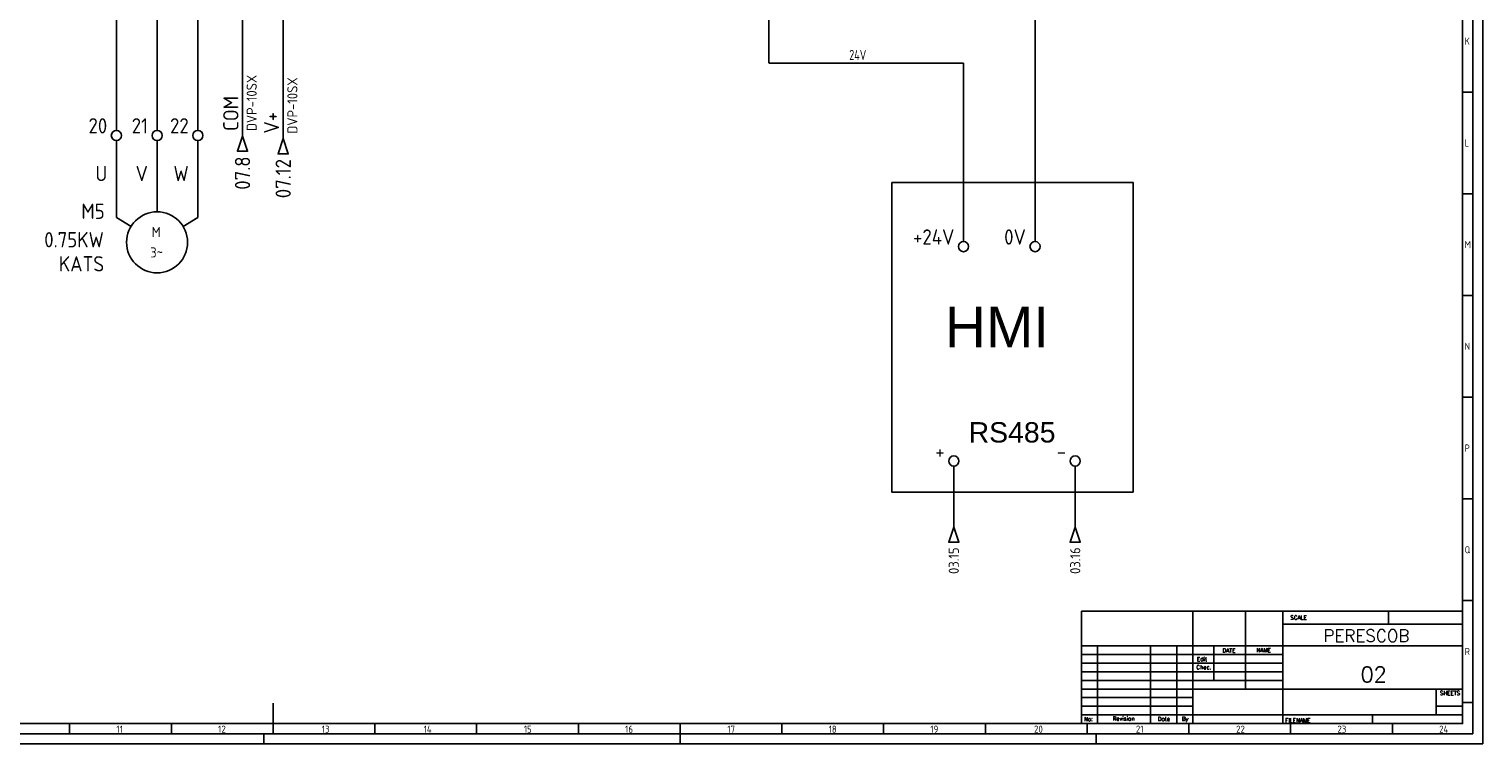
# Model space of a CAD drawing. Header units: millimetres. Extents: x 0 to 1189, y 5 to 846.
# Tile 2 of 3: x 475 to 1189, y 5 to 356. Entities that reach past the tile are written whole.
import ezdxf
from ezdxf.enums import TextEntityAlignment as Align

# ---------------------------------------------------------------- set-up
doc = ezdxf.new("R2010")
doc.units = ezdxf.units.MM
doc.header["$LTSCALE"] = 12
for name, color, linetype in [('025', 1, 'Continuous'), ('035', 5, 'Continuous'), ('07', 7, 'Continuous'), ('DESC', 1, 'Continuous'), ('MISC', 2, 'Continuous'), ('RED_2.5mm^2', 1, 'Continuous'), ('SYMS', 7, 'Continuous'), ('TAGS', 51, 'Continuous'), ('TERMS', 4, 'Continuous'), ('WIRENO', 70, 'Continuous'), ('WIREREF_DEST', 7, 'Continuous'), ('XREF', 7, 'Continuous')]:
    doc.layers.add(name, color=color, linetype=linetype)
doc.styles.add('ISO Proportional', font='isocp.shx')
doc.styles.add('WD', font='romans.shx')
doc.styles.add('WD_IEC', font='isocp2.shx', dxfattribs={"width": 0.9, "height": 4})

# ---------------------------------------------------------------- blocks, each defined once
blk = doc.blocks.new('IEC_border_a0')
at = {"layer": '035', "color": 0}
for p, q in [((1189, 0), (1189, 841)), ((1183.98, 320.5), (1179, 320.5)), ((1184, 270.46), (1179.02, 270.46)), ((1184, 270.46), (1179.02, 270.46)), ((1184, 220.46), (1179.02, 220.46)), ((1184, 170.46), (1179.02, 170.46)), ((1184, 120.46), (1179.02, 120.46)), ((1184, 70.46), (1179.02, 70.46)), ((1184.02, 20.42), (1179.03, 20.42)), ((494.5, 10), (494.5, 5)), ((544.5, 10), (544.5, 5)), ((594.5, 10), (594.5, 5)), ((644.5, 10), (644.5, 5)), ((694.5, 10), (694.5, 5)), ((744.5, 10), (744.5, 5)), ((744.5, 10), (744.5, 5)), ((794.5, 10), (794.5, 5)), ((844.5, 10), (844.5, 5)), ((894.5, 10), (894.5, 5)), ((944.5, 10), (944.5, 5)), ((994.5, 10), (994.5, 5)), ((1044.5, 10), (1044.5, 5)), ((1094.5, 10), (1094.5, 5)), ((1144.5, 10), (1144.5, 5)), ((0, 0), (1189, 0)), ((590, 0), (590, 5)), ((794.5, 0), (794.5, 5)), ((999, 0), (999, 5))]:
    blk.add_line(p, q, dxfattribs=at)
blk.add_lwpolyline([(10, 10), (1179, 10), (1179, 831), (10, 831)], close=True, dxfattribs=at)
at = {"layer": '07', "color": 0}
blk.add_line((594.5, 20), (594.5, 10), dxfattribs=at)
blk.add_lwpolyline([(5, 5), (1184, 5), (1184, 836), (5, 836)], close=True, dxfattribs=at)
at = {"layer": '035', "color": 0, "style": 'ISO Proportional'}
for s, p in [('K', (1180, 343.75)), ('L', (1180.02, 293.72)), ('M', (1180.02, 243.72)), ('N', (1180.02, 193.72)), ('P', (1180.02, 143.72)), ('Q', (1180.02, 93.72)), ('R', (1180.03, 43.68)), ('11', (517.49, 5.5)), ('12', (567.49, 5.5)), ('13', (618.42, 5.5)), ('14', (668.46, 5.5)), ('15', (717.72, 5.5)), ('16', (767.49, 5.5)), ('17', (817.72, 5.5)), ('18', (867.49, 5.5)), ('19', (917.49, 5.5)), ('20', (968.42, 5.5)), ('21', (1018.46, 5.5)), ('22', (1067.72, 5.5)), ('23', (1117.49, 5.5)), ('24', (1167.49, 5.5))]:
    blk.add_text(s, height=3.5, dxfattribs=at).set_placement(p)
blk = doc.blocks.new('IEC_tblock_a0')
at = {"layer": '035'}
for p, q in [((-106.6, 55.25), (-106.6, 17)), ((-36.4, 55.25), (-36.4, 48.88)), ((-88.4, 48.88), (0, 48.88)), ((-179.4, 38.25), (-179.4, 0)), ((-153.4, 38.25), (-153.4, 0)), ((-140.4, 38.25), (-140.4, 0)), ((-122.2, 38.25), (-122.2, 21.25)), ((-187.2, 34), (-88.4, 34)), ((-187.2, 29.75), (-88.4, 29.75)), ((-187.2, 25.5), (-88.4, 25.5)), ((-187.2, 21.25), (-88.4, 21.25)), ((-187.2, 17), (-132.6, 17)), ((-187.2, 12.75), (-132.6, 12.75)), ((-187.2, 8.5), (-132.6, 8.5)), ((-13, 8.5), (0, 8.5)), ((-187.2, 4.25), (0, 4.25)), ((-44.2, 4.25), (-44.2, 0))]:
    blk.add_line(p, q, dxfattribs=at)
at = {"layer": '07'}
for p, q in [((-187.2, 55.25), (0, 55.25)), ((-187.2, 55.25), (-187.2, 0)), ((-132.6, 55.25), (-132.6, 0)), ((-88.4, 55.25), (-88.4, 0)), ((0, 55.25), (0, 0)), ((-187.2, 38.25), (0, 38.25)), ((-132.6, 17), (0, 17)), ((-13, 17), (-13, 4.25)), ((-187.2, 0), (0, 0))]:
    blk.add_line(p, q, dxfattribs=at)
at = {"style": 'WD'}
for tag, p in [('SCALE', (-69.88, 51.07)), ('SH', (-8.74, 10.06)), ('FILENAME', (-68.15, 0.8))]:
    blk.add_attdef(tag, p, '', height=2, dxfattribs=at)
for tag, height, p in [('CKDATE', 2, (-114.85, 26.58)), ('EDDATE', 2, (-114.97, 30.8)), ('EDBY', 2, (-98.02, 30.86)), ('PROJDESC', 5, (-45.9, 29.2)), ('CKBY', 2, (-97.88, 26.3)), ('DWGDESC', 5, (-44.85, 19.72)), ('DWGNO', 3.5, (-48.54, 9.46))]:
    blk.add_attdef(tag, text='', height=height, dxfattribs=at).set_placement(p, align=Align.CENTER)
at = {"style": 'WD', "flags": 1}
blk.add_attdef('WD_TB', (-120.95, 11.91), '', height=2, dxfattribs=at)
at = {"layer": '025', "style": 'WD'}
for s, p in [('SCALE', (-80.57, 51.13)), ('NAME', (-97.74, 35.14)), ('No:', (-183.81, 1.19)), ('Revision', (-166.53, 1.47)), ('Date', (-146.79, 1.28)), ('By', (-136.33, 1.37))]:
    blk.add_text(s, height=2, dxfattribs=at).set_placement(p, align=Align.CENTER)
for s, p in [('DATE', (-118, 35)), ('Chec.', (-130.82, 26.72)), ('Edit', (-130.55, 30.72)), ('SHEETS', (-11.17, 14.05)), ('FILENAME', (-87.18, 0.61))]:
    blk.add_text(s, height=2, dxfattribs=at).set_placement(p)
blk = doc.blocks.new('VMO13')
blk.add_circle((0, 0), 7.5)
at = {"style": 'WD_IEC'}
for tag, p in [('INST', (-12.88, 12.75)), ('LOC', (-12.88, 9.25)), ('TAG1', (-12.88, 5.75)), ('DESC1', (-12.88, 1.5)), ('DESC2', (-12.88, -2)), ('DESC3', (-12.88, -5.5)), ('RATING1', (-12.88, -9)), ('RATING2', (-12.88, -12.5)), ('RATING3', (-12.88, -16)), ('RATING4', (-12.95, -19.58))]:
    blk.add_attdef(tag, text='', height=2.5, dxfattribs=at).set_placement(p, align=Align.RIGHT)
blk.add_attdef('TERM02', (-0.69, 7.75), '', height=2, rotation=90, dxfattribs=at)
at = {"style": 'WD_IEC', "flags": 1}
for tag, p, height in [('X2TERM02', (0, 7.5), 0.32), ('CAT', (12.75, 6.5), 1.5), ('MFG', (12.75, 9), 1.5), ('X0TERM01', (-6.4, 3.9), 0.32), ('X0TERM03', (6.4, 3.9), 0.32), ('X4LINK', (-7.5, 0), 0.32), ('X1LINK', (7.5, 0), 0.32), ('X8TERM04', (0, -7.5), 0.32), ('ASSYCODE', (1, -9), 1), ('FAMILY', (1, -10.5), 1), ('CATDESC', (1, -12), 1)]:
    blk.add_attdef(tag, p, '', height=height, dxfattribs=at)
at = {"style": 'WD_IEC'}
for tag, p in [('TERM01', (-7.35, 4.34)), ('TERM03', (9.35, 4.53)), ('TERM04', (-0.59, -7.92))]:
    blk.add_attdef(tag, text='', height=2, rotation=90, dxfattribs=at).set_placement(p, align=Align.RIGHT)
for tag, p in [('M', (-0.22, 1.27)), ('3~', (-0.12, -3.73))]:
    blk.add_attdef(tag, text='', height=2.5, dxfattribs=at).set_placement(p, align=Align.CENTER)
at = {"lineweight": 15, "style": 'WD_IEC'}
blk.add_attdef('XREF', text='', height=2.5, dxfattribs=at).set_placement((-13.19, -22.86), align=Align.RIGHT)
blk = doc.blocks.new('VT0002')
blk.add_circle((0, 0), 1.25)
at = {"style": 'WD_IEC', "flags": 1}
for tag, p, height in [('ASSYCODE', (2.75, 10.75), 1), ('CATDESC', (2.75, 9.25), 1), ('MFG', (2.75, 7.25), 1.5), ('CAT', (2.75, 4.75), 1.5), ('X4PIN01', (-1.25, 1), 0.25), ('X4TERMDESC01', (-1.25, 0.5), 0.4), ('X4TERM01', (-1.25, 0), 0.25), ('STRIPSEQ', (0, 0), 0.025), ('X2PIN01', (0, 2.25), 0.25), ('X2TERMDESC01', (0, 1.75), 0.4), ('X2TERM01', (0, 1.25), 0.25), ('X8PIN01', (0, -0.25), 0.25), ('X1PIN01', (1.25, 1), 0.25), ('X1TERMDESC01', (1.25, 0.5), 0.4), ('X1TERM01', (1.25, 0), 0.25), ('LINKTERM', (0, -0.04), 0.025), ('X8TERMDESC01', (0, -0.75), 0.4), ('X8TERM01', (0, -1.25), 0.25)]:
    blk.add_attdef(tag, p, '', height=height, dxfattribs=at)
at = {"style": 'WD_IEC'}
for tag, p in [('INST', (-2.25, 6.5)), ('LOC', (-2.25, 3.5)), ('DESC1', (-2.25, -6.25)), ('DESC2', (-2.25, -9.25)), ('DESC3', (-2.25, -12.25))]:
    blk.add_attdef(tag, text='', height=2.5, dxfattribs=at).set_placement(p, align=Align.RIGHT)
at = {"style": 'WD_IEC', "flags": 8}
for tag, height, p in [('TAGSTRIP', 2.5, (-2.25, 0.5)), ('TERM01', 2, (-2.25, -3.25))]:
    blk.add_attdef(tag, text='', height=height, dxfattribs=at).set_placement(p, align=Align.RIGHT)
blk = doc.blocks.new('HA1D4')
blk.add_lwpolyline([(0, 0), (1.25, -3.75), (-1.25, -3.75)], close=True)
at = {"style": 'WD_IEC', "flags": 8}
blk.add_attdef('WIRENO', (-1, 1.25), '', height=2.5, rotation=90, dxfattribs=at)
at = {"style": 'WD_IEC'}
blk.add_attdef('DESC1', text='', height=2.5, rotation=90, dxfattribs=at).set_placement((1, 1.25), align=Align.TOP_LEFT)
at = {"style": 'WD_IEC', "flags": 1}
blk.add_attdef('X2TERM01', (0, 0), '', height=0.32, dxfattribs=at)
blk.add_attdef('SIGCODE', text='', height=1, dxfattribs=at).set_placement((-2.5, -3.2), align=Align.RIGHT)
at = {"style": 'WD_IEC'}
blk.add_attdef('XREF', text='', height=2.5, rotation=90, dxfattribs=at).set_placement((0, -5), align=Align.MIDDLE_RIGHT)
blk = doc.blocks.new('WD_WNH')
at = {"linetype": 'Continuous', "style": 'WD_IEC', "width": 0.8}
blk.add_attdef('WIRENO', text='', height=2.5, dxfattribs=at).set_placement((0, 0.75), align=Align.CENTER)
at = {"style": 'WD_IEC', "flags": 1}
for tag, p in [('W01USER', (0, 1.25)), ('W02USER', (0, 1.125)), ('W03USER', (0, 1)), ('W04USER', (0, 0.875)), ('W05USER', (0, 0.75)), ('W06USER', (0, 0.625)), ('W07USER', (0, 0.5)), ('W08USER', (0, 0.375)), ('W09USER', (0, 0.25)), ('W10USER', (0, 0.125))]:
    blk.add_attdef(tag, text='', height=0.08, dxfattribs=at).set_placement(p, align=Align.CENTER)

msp = doc.modelspace()

# ---------------------------------------------------------------- linework, layer by layer
at = {"color": 0}
msp.add_lwpolyline([(898.45, 281.04), (1017.06, 281.04), (1017.06, 128.8), (898.45, 128.8)], close=True, dxfattribs=at)
at = {"layer": 'RED_2.5mm^2'}
for p, q in [((838.07, 467.39), (838.07, 339.7)), ((838.3, 339.7), (933.78, 339.7))]:
    msp.add_line(p, q, dxfattribs=at)
at = {"layer": 'RED_2.5mm^2', "color": 0}
for p, q in [((517.47, 394.79), (517.47, 306.59)), ((537.47, 306.59), (537.47, 394.79)), ((557.53, 394.79), (557.53, 306.59)), ((579.46, 393.47), (579.46, 303.8)), ((599.46, 302.53), (599.46, 393.47)), ((968.91, 366.24), (968.91, 251.94)), ((933.78, 251.94), (933.78, 339.7)), ((517.47, 301.59), (517.47, 263.75)), ((537.47, 266.56), (537.47, 301.59)), ((557.53, 301.59), (557.53, 263.75)), ((537.47, 266.56), (537.47, 266.56)), ((517.47, 263.75), (524.67, 259.37)), ((557.53, 263.75), (550.28, 259.37)), ((928.97, 141.54), (928.97, 111.58)), ((988.65, 111.58), (988.65, 141.54))]:
    msp.add_line(p, q, dxfattribs=at)

# ---------------------------------------------------------------- block references
at = {"color": 0}
msp.add_blockref('IEC_border_a0', (0, 4.94), dxfattribs=at)
ref = msp.add_blockref('IEC_tblock_a0', (1179, 14.94))
ref.add_attrib('SH', '02', (1128.87, 35.33), dxfattribs={"height": 7.5, "style": 'WD'})
ref.add_attrib('PROJDESC', 'PERESCOB', dxfattribs={"height": 6, "style": 'WD'}).set_placement((1131.77, 55.15), align=Align.CENTER)
at = {"layer": 'SYMS'}
ref = msp.add_blockref('HA1D4', (579.46, 303.8), dxfattribs=dict(at, xscale=2, yscale=2, zscale=2))
ref.add_attrib('XREF', '07.8', dxfattribs={"layer": 'XREF', "height": 7.5, "rotation": 90, "style": 'WD_IEC'}).set_placement((579.46, 293.8), align=Align.MIDDLE_RIGHT)
ref.add_attrib('DESC1', 'DVP-10SX', dxfattribs={"layer": 'DESC', "height": 5, "rotation": 90, "style": 'WD_IEC'}).set_placement((581.46, 306.3), align=Align.TOP_LEFT)
ref.add_attrib('WIRENO', 'COM', (577.46, 306.3), dxfattribs={"layer": 'WIREREF_DEST', "height": 7.5, "rotation": 90, "style": 'WD_IEC', "flags": 8})
ref = msp.add_blockref('HA1D4', (599.46, 302.53), dxfattribs=dict(at, xscale=2, yscale=2, zscale=2))
ref.add_attrib('XREF', '07.12', dxfattribs={"layer": 'XREF', "height": 7.5, "rotation": 90, "style": 'WD_IEC'}).set_placement((599.46, 292.53), align=Align.MIDDLE_RIGHT)
ref.add_attrib('DESC1', 'DVP-10SX', dxfattribs={"layer": 'DESC', "height": 5, "rotation": 90, "style": 'WD_IEC'}).set_placement((601.46, 305.03), align=Align.TOP_LEFT)
ref.add_attrib('WIRENO', 'V+', (597.46, 305.03), dxfattribs={"layer": 'WIREREF_DEST', "height": 7.5, "rotation": 90, "style": 'WD_IEC', "flags": 8})
at = {"layer": 'SYMS', "color": 0}
ref = msp.add_blockref('VT0002', (517.47, 304.09), dxfattribs=dict(at, xscale=2, yscale=2, zscale=2))
ref.add_attrib('TERM01', 'U', dxfattribs={"layer": 'TERMS', "height": 7.5, "style": 'WD_IEC', "flags": 8}).set_placement((512.97, 281.62), align=Align.RIGHT)
ref.add_attrib('TAGSTRIP', '20', dxfattribs={"layer": 'TAGS', "height": 7.5, "style": 'WD_IEC', "flags": 8}).set_placement((512.97, 305.09), align=Align.RIGHT)
ref = msp.add_blockref('VT0002', (537.47, 304.09), dxfattribs=dict(at, xscale=2, yscale=2, zscale=2))
ref.add_attrib('TERM01', 'V', dxfattribs={"layer": 'TERMS', "height": 7.5, "style": 'WD_IEC', "flags": 8}).set_placement((532.97, 281.62), align=Align.RIGHT)
ref.add_attrib('TAGSTRIP', '21', dxfattribs={"layer": 'TAGS', "height": 7.5, "style": 'WD_IEC', "flags": 8}).set_placement((532.97, 305.09), align=Align.RIGHT)
ref = msp.add_blockref('VT0002', (557.53, 304.09), dxfattribs=dict(at, xscale=2, yscale=2, zscale=2))
ref.add_attrib('TERM01', 'W', dxfattribs={"layer": 'TERMS', "height": 7.5, "style": 'WD_IEC', "flags": 8}).set_placement((553.03, 281.62), align=Align.RIGHT)
ref.add_attrib('TAGSTRIP', '22', dxfattribs={"layer": 'TAGS', "height": 7.5, "style": 'WD_IEC', "flags": 8}).set_placement((553.03, 305.09), align=Align.RIGHT)
ref = msp.add_blockref('VMO13', (537.47, 251.56), dxfattribs=dict(at, xscale=2, yscale=2, zscale=2))
ref.add_attrib('M', 'M', dxfattribs={"layer": 'MISC', "height": 5, "style": 'WD_IEC'}).set_placement((537.03, 254.09), align=Align.CENTER)
ref.add_attrib('3~', '3~', dxfattribs={"layer": 'MISC', "height": 5, "style": 'WD_IEC'}).set_placement((537.23, 244.09), align=Align.CENTER)
ref.add_attrib('DESC2', 'KATS', dxfattribs={"layer": 'DESC', "height": 7.5, "style": 'WD_IEC'}).set_placement((511.46, 237.24), align=Align.RIGHT)
ref.add_attrib('DESC1', '0.75KW', dxfattribs={"layer": 'DESC', "height": 7.5, "style": 'WD_IEC'}).set_placement((511.3, 249.09), align=Align.RIGHT)
ref.add_attrib('TAG1', 'M5', dxfattribs={"layer": 'TAGS', "height": 7.5, "style": 'WD_IEC'}).set_placement((511.72, 263.06), align=Align.RIGHT)
ref = msp.add_blockref('VT0002', (933.78, 249.44), dxfattribs=dict(at, xscale=2, yscale=2, zscale=2))
ref.add_attrib('TAGSTRIP', '+24V', dxfattribs={"layer": 'TAGS', "height": 7.5, "style": 'WD_IEC', "flags": 8}).set_placement((929.28, 250.44), align=Align.RIGHT)
ref = msp.add_blockref('VT0002', (968.91, 249.44), dxfattribs=dict(at, xscale=2, yscale=2, zscale=2))
ref.add_attrib('TAGSTRIP', '0V', dxfattribs={"layer": 'TAGS', "height": 7.5, "style": 'WD_IEC', "flags": 8}).set_placement((964.41, 250.44), align=Align.RIGHT)
ref = msp.add_blockref('VT0002', (928.97, 144.04), dxfattribs=dict(at, xscale=2, yscale=2, zscale=2))
ref.add_attrib('TAGSTRIP', '+', dxfattribs={"layer": 'TAGS', "height": 7.5, "style": 'WD_IEC', "flags": 8}).set_placement((924.47, 145.04), align=Align.RIGHT)
ref = msp.add_blockref('VT0002', (988.65, 144.04), dxfattribs=dict(at, xscale=2, yscale=2, zscale=2))
ref.add_attrib('TAGSTRIP', '-', dxfattribs={"layer": 'TAGS', "height": 7.5, "style": 'WD_IEC', "flags": 8}).set_placement((984.15, 145.04), align=Align.RIGHT)
at = {"layer": 'SYMS'}
ref = msp.add_blockref('HA1D4', (928.97, 111.58), dxfattribs=dict(at, xscale=2, yscale=2, zscale=2))
ref.add_attrib('XREF', '03.15', dxfattribs={"layer": 'XREF', "height": 5, "rotation": 90, "style": 'WD_IEC'}).set_placement((928.97, 101.58), align=Align.MIDDLE_RIGHT)
ref = msp.add_blockref('HA1D4', (988.65, 111.58), dxfattribs=dict(at, xscale=2, yscale=2, zscale=2))
ref.add_attrib('XREF', '03.16', dxfattribs={"layer": 'XREF', "height": 5, "rotation": 90, "style": 'WD_IEC'}).set_placement((988.65, 101.58), align=Align.MIDDLE_RIGHT)
at = {"layer": 'WIRENO'}
ref = msp.add_blockref('WD_WNH', (881.8, 339.7), dxfattribs=dict(at, xscale=2, yscale=2, zscale=2))
ref.add_attrib('WIRENO', '24V', dxfattribs={"linetype": 'Continuous', "height": 5, "style": 'WD_IEC', "width": 0.8}).set_placement((881.8, 341.2), align=Align.CENTER)

# ---------------------------------------------------------------- texts
at = {"color": 0, "char_height": 10, "attachment_point": 1}
for s, width, heights, insert in [('\\pxqc;{\\f@Arial Unicode MS|b0|i0|c0|p34;\\P\\pq*;  \\H2x;HMI}', 82.379, [36.72], (916.83, 236.56)), ('\\pxqc;{\\f@Arial Unicode MS|b0|i0|c0|p34;\\P\\pq*;  RS485}', 152.0004, [122.17], (928.49, 179.81))]:
    msp.add_mtext_dynamic_manual_height_columns(s, width=width, gutter_width=90.22, heights=heights, dxfattribs=dict(at, insert=insert))

doc.saveas('drawing.dxf')
